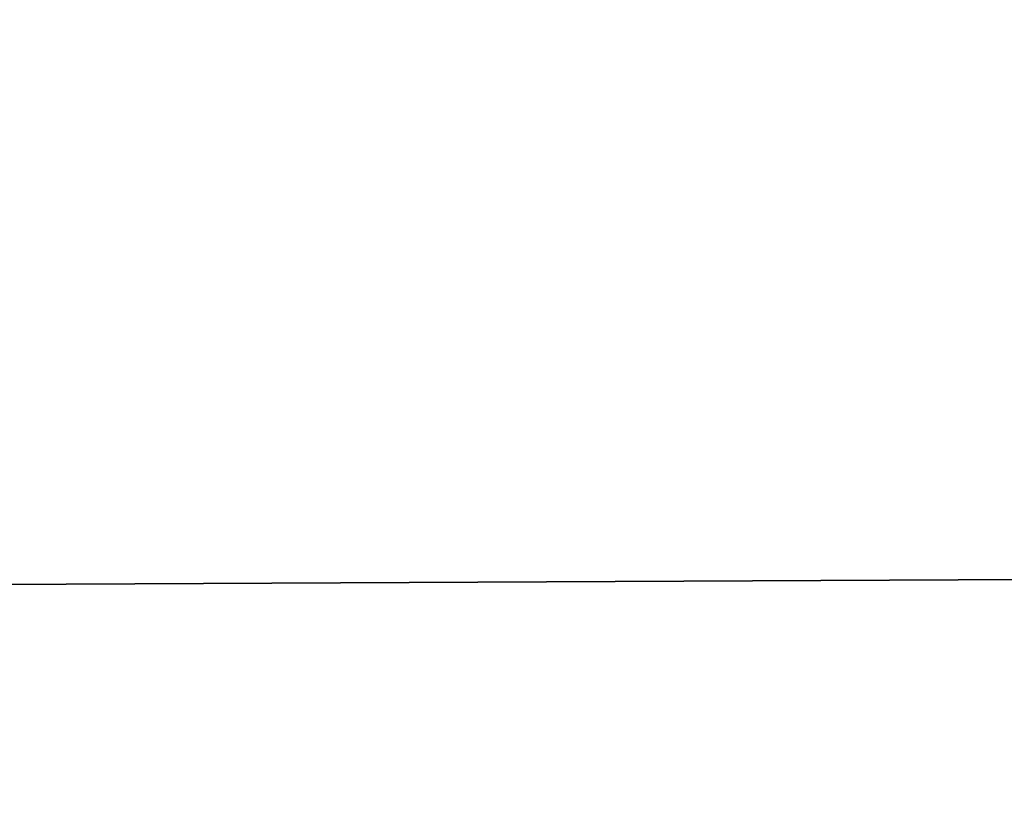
# Model space of a CAD drawing. Header units: inches. Extents: x -9.4 to 9.4, y -4 to 4.
# Tile 44 of 256: x -3.364 to -3.205, y -3.526 to -3.401. Entities that reach past the tile are written whole.
import ezdxf

# ---------------------------------------------------------------- set-up
doc = ezdxf.new("R2010")
doc.units = ezdxf.units.IN
doc.header["$MEASUREMENT"] = 0
doc.layers.add('AFURN-3-VPPT', color=4, linetype='Continuous', true_color=0x00ffff)

msp = doc.modelspace()

# ---------------------------------------------------------------- meshes
at = {"layer": 'AFURN-3-VPPT'}
mesh = msp.add_polyface(dxfattribs=at)
corners = [(-3.61774, -3.77664, 15.29886), (-3.61774, -3.77664, 15.29886), (-3.61774, -3.77664, 15.29886), (1.04114, -3.75477, 15.29886), (1.04114, -3.75477, 15.29886), (1.04114, -3.75477, 15.29886), (-3.61774, -3.77664, 10.58782), (-3.61774, -3.77664, 10.58782), (-3.61774, -3.77664, 10.58782), (1.04114, -3.75477, 10.58782), (1.04114, -3.75477, 10.58782), (1.04114, -3.75477, 10.58782), (-3.61821, -3.67685, 15.29437), (-3.61821, -3.67685, 15.29437), (-3.2723, -3.32768, 15.27872), (-3.2723, -3.32768, 15.27872), (1.04067, -3.65498, 15.29437), (1.04067, -3.65498, 15.29437), (0.69149, -3.30907, 15.27872), (0.69149, -3.30907, 15.27872), (-3.61821, -3.67685, 10.59121), (-3.61821, -3.67685, 10.59121), (-3.2723, -3.32768, 10.603), (-3.2723, -3.32768, 10.603), (1.04067, -3.65498, 10.59121), (1.04067, -3.65498, 10.59121), (0.69149, -3.30907, 10.603), (0.69149, -3.30907, 10.603), (-3.58504, -3.49321, 15.28611), (-3.58504, -3.49321, 15.28611), (-3.58504, -3.49321, 15.28611), (1.00577, -3.47166, 15.28611), (1.00577, -3.47166, 15.28611), (1.00577, -3.47166, 15.28611), (-3.45566, -3.36259, 15.28026), (-3.45566, -3.36259, 15.28026), (-3.45566, -3.36259, 15.28026), (0.87518, -3.34226, 15.28026), (0.87518, -3.34226, 15.28026), (0.87518, -3.34226, 15.28026), (-3.58503, -3.4932, 10.59744), (-3.58503, -3.4932, 10.59744), (-3.58503, -3.4932, 10.59744), (1.00577, -3.47165, 10.59744), (1.00577, -3.47165, 10.59744), (1.00577, -3.47165, 10.59744), (-3.45565, -3.36259, 10.60185), (-3.45565, -3.36259, 10.60185), (-3.45565, -3.36259, 10.60185), (0.87517, -3.34226, 10.60185), (0.87517, -3.34226, 10.60185), (0.87517, -3.34226, 10.60185)]
mesh.append_faces([[corners[k] for k in face] for face in [(0, 4, 16, 12), (20, 24, 9, 6), (14, 18, 27, 23), (17, 3, 10, 25), (5, 2, 7, 11), (1, 13, 21, 8), (23, 47, 34, 14), (46, 41, 28, 35), (40, 21, 13, 29), (18, 38, 49, 27), (37, 32, 43, 50), (31, 17, 25, 44), (16, 33, 30, 12), (33, 39, 36, 30), (39, 19, 15, 36), (20, 42, 45, 24), (42, 48, 51, 45), (48, 22, 26, 51)]])

doc.saveas('drawing.dxf')
